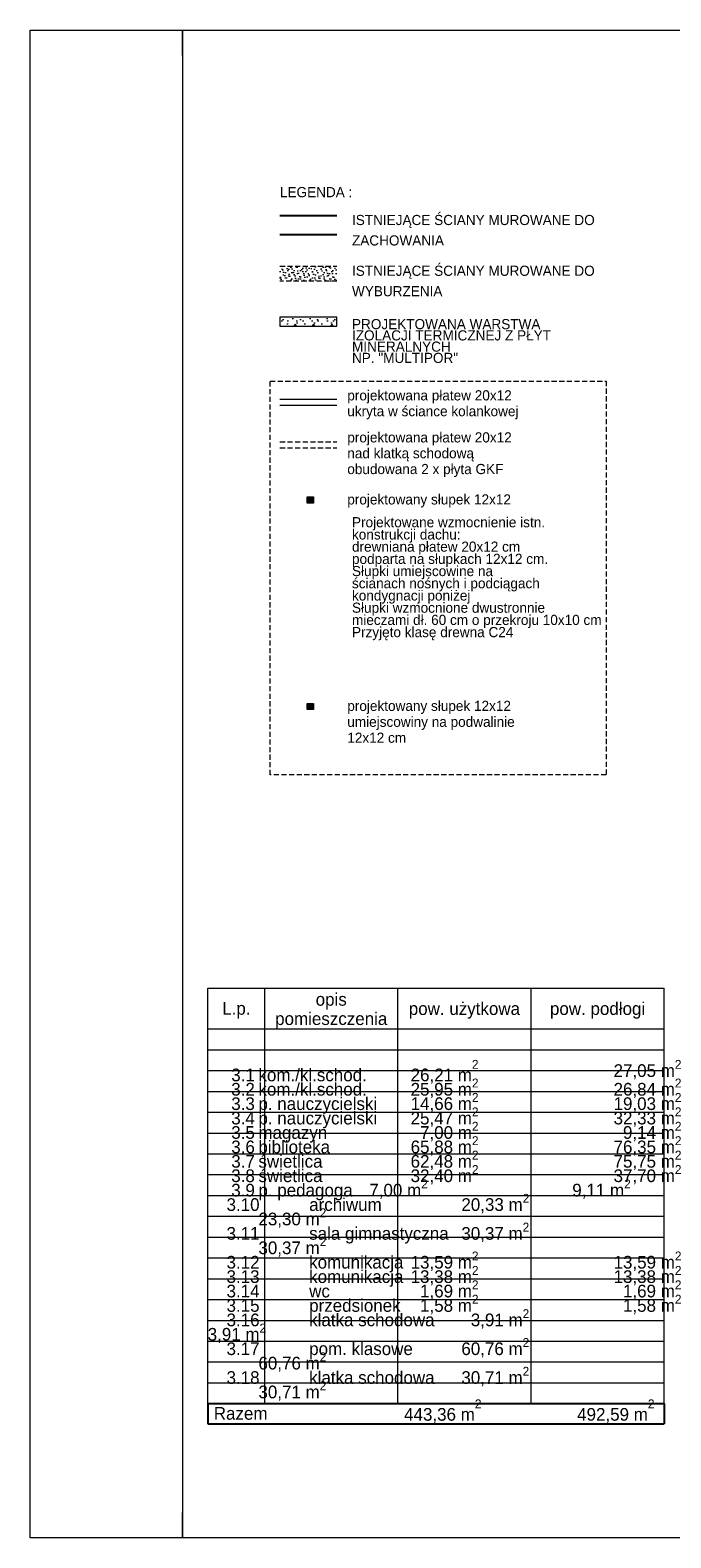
# Model space of a CAD drawing. Extents: x -145259 to -66341, y -2316 to 227384.
# Tile 75 of 141: x -143259 to -130629, y 157284 to 186984. Entities that reach past the tile are written whole.
import ezdxf

# ---------------------------------------------------------------- set-up
doc = ezdxf.new("R2010")
doc.units = 0
doc.header["$MEASUREMENT"] = 0
doc.linetypes.add('Krawędzie ukryte', pattern=[150, 100, -50])
doc.layers.add('Arch ocieplenie', color=7, linetype='Continuous')
for name, color, linetype, lineweight in [('Arch ocieplenie_Nr_Pióra__21', 7, 'Continuous', 13), ('Arch opisy_Nr_Pióra__1', 7, 'Continuous', 25), ('Arch opisy_Nr_Pióra__21', 7, 'Continuous', 13), ('ARCH TABELA_Nr_Pióra__21', 7, 'Continuous', 13), ('INWENT OPISY_Nr_Pióra__21', 7, 'Continuous', 13), ('INWENT.ŚCIANY_Nr_Pióra__1', 7, 'Continuous', 25), ('Inwentaryzacja Konst._Nr_Pióra__21', 7, 'Continuous', 13)]:
    doc.layers.add(name, color=color, linetype=linetype, lineweight=lineweight)
for name, color, linetype, lineweight, true_color in [('Arch okna_Nr_Pióra__25', 7, 'Continuous', 15, 0x40a5ff), ('Arch okna_Nr_Pióra__82', 7, 'Continuous', 20, 0xaaaaaa), ('Arch wyburzenia_Nr_Pióra__2', 7, 'Continuous', 13, 0x7f7f7f), ('INWENT.ŚCIANY_Nr_Pióra__2', 7, 'Continuous', 13, 0x7f7f7f), ('Inwentaryzacja Konst._Nr_Pióra__3', 7, 'Continuous', 20, 0xff6600)]:
    doc.layers.add(name, color=color, linetype=linetype, lineweight=lineweight, true_color=true_color)
doc.styles.add('GENERATED_STYLE_13', font='txt')
doc.styles.add('GENERATED_STYLE_4', font='txt')
doc.styles.add('GENERATED_STYLE_6', font='txt')

# ---------------------------------------------------------------- blocks, each defined once
blk = doc.blocks.new('Ściana_782', base_point=(-138335, 181332))
at = {"layer": 'Arch ocieplenie_Nr_Pióra__21', "linetype": 'Continuous'}
h = blk.add_hatch(dxfattribs=at)
h.set_pattern_fill('Structural_Concrete', color=256, style=0, pattern_type=2)
h.set_pattern_definition([(0, (0, 0), (0, 623.5383), [60, -300]), (0, (180, 311.8), (0, 623.5383), [60, -300]), (60, (0, 0), (-540, 311.7692), [60, -300]), (60, (360, 0), (-540, 311.7692), [60, -300]), (120, (60, 0), (540, 311.7692), [60, -300]), (120, (420, 0), (540, 311.7692), [60, -300]), (0, (0, 60), (0, 120.000005), [0, -120.000005, 0, -180.00001]), (45, (60, 60), (-84.85282, 84.85282), [0, -90.000004, 0, -150.000006])])
h.paths.add_polyline_path([(-138335, 181152), (-137215, 181152), (-137215, 181332), (-138335, 181332)], flags=0)
for p, q in [((-137215, 181332), (-138335, 181332)), ((-138335, 181332), (-138335, 181152)), ((-137215, 181152), (-137215, 181332)), ((-138335, 181152), (-137215, 181152))]:
    blk.add_line(p, q, dxfattribs=at)

msp = doc.modelspace()

# ---------------------------------------------------------------- hatches: boundary and pattern name
at = {"layer": 'Arch okna_Nr_Pióra__25', "linetype": 'Continuous'}
msp.add_hatch(color=256, dxfattribs=at).paths.add_polyline_path([(-137795.3, 173601.5), (-137675.3, 173601.5), (-137675.3, 173721.5), (-137795.3, 173721.5)], flags=0)
at = {"layer": 'Arch okna_Nr_Pióra__82', "linetype": 'Continuous'}
msp.add_hatch(color=256, dxfattribs=at).paths.add_polyline_path([(-137795.3, 177668.7), (-137675.3, 177668.7), (-137675.3, 177788.7), (-137795.3, 177788.7)], flags=0)
at = {"layer": 'Arch wyburzenia_Nr_Pióra__2', "linetype": 'Continuous'}
h = msp.add_hatch(dxfattribs=at)
h.set_pattern_fill('Cut_Stone', color=256, style=0, pattern_type=2)
h.set_pattern_definition([(45, (0, 200), (-63.63961, 63.63961), [0, -60, 0, -90]), (110, (200, 200), (84.572336, 30.781813), [0, -44, 0, -76])])
h.paths.add_polyline_path([(-138334.6, 182042.1), (-137214.6, 182042.1), (-137214.6, 182332.1), (-138334.6, 182332.1)], flags=0)

# ---------------------------------------------------------------- linework, layer by layer
at = {"layer": 'Arch opisy_Nr_Pióra__1', "linetype": 'Continuous'}
for p, q in [((-139758.7, 159931.8), (-130758.7, 159931.8)), ((-139758.7, 159931.8), (-139758.7, 159530.2)), ((-130758.7, 159931.8), (-130758.7, 159530.2)), ((-139758.7, 159530.2), (-130758.7, 159530.2))]:
    msp.add_line(p, q, dxfattribs=at)
at = {"layer": 'Arch opisy_Nr_Pióra__21', "linetype": 'Continuous'}
for p, q in [((-139758.7, 168111.3), (-130758.7, 168111.3)), ((-139758.7, 159936.7), (-139758.7, 168111.3)), ((-138633.7, 159931.8), (-138633.7, 168111.3)), ((-136008.7, 159931.8), (-136008.7, 168111.3)), ((-133383.7, 159931.8), (-133383.7, 168111.3)), ((-130758.7, 159931.8), (-130758.7, 168111.3)), ((-139758.7, 167308.2), (-130758.7, 167308.2)), ((-139758.7, 166898.2), (-130758.7, 166898.2)), ((-139758.7, 166488.2), (-130758.7, 166488.2)), ((-139758.7, 166078.2), (-130758.7, 166078.2)), ((-139758.7, 165668.2), (-130758.7, 165668.2)), ((-139758.7, 165258.2), (-130758.7, 165258.2)), ((-139758.7, 164848.2), (-130758.7, 164848.2)), ((-139758.7, 164438.2), (-130758.7, 164438.2)), ((-139758.7, 164028.2), (-130758.7, 164028.2)), ((-139758.7, 163618.2), (-130758.7, 163618.2)), ((-139758.7, 163208.2), (-130758.7, 163208.2)), ((-139758.7, 162798.2), (-130758.7, 162798.2)), ((-139758.7, 162388.2), (-130758.7, 162388.2)), ((-139758.7, 161978.2), (-130758.7, 161978.2)), ((-139758.7, 161568.2), (-130758.7, 161568.2)), ((-139758.7, 161158.2), (-130758.7, 161158.2)), ((-139758.7, 160748.2), (-130758.7, 160748.2)), ((-139758.7, 160340), (-130758.7, 160340)), ((-139758.7, 159931.8), (-130758.7, 159931.8)), ((-139758.7, 159931.8), (-130758.7, 159931.8)), ((-139758.7, 159931.8), (-130758.7, 159931.8)), ((-139758.7, 159931.8), (-130758.7, 159931.8))]:
    msp.add_line(p, q, dxfattribs=at)
at = {"layer": 'ARCH TABELA_Nr_Pióra__21', "linetype": 'Continuous'}
for p, q in [((-143258.7, 157283.6), (-143258.7, 186983.6)), ((-143258.7, 186983.6), (-68258.7, 186983.6)), ((-140258.7, 186983.6), (-140258.7, 157283.6)), ((-140258.7, 186483.6), (-140258.7, 186983.6)), ((-140258.7, 157283.6), (-140258.7, 157783.6)), ((-68258.7, 157283.6), (-143258.7, 157283.6))]:
    msp.add_line(p, q, dxfattribs=at)
at = {"layer": 'INWENT.ŚCIANY_Nr_Pióra__1', "linetype": 'Continuous'}
for p, q in [((-138334.6, 183332.1), (-137214.6, 183332.1)), ((-137214.6, 182952.1), (-138334.6, 182952.1))]:
    msp.add_line(p, q, dxfattribs=at)
at = {"layer": 'INWENT.ŚCIANY_Nr_Pióra__2', "linetype": 'Krawędzie ukryte'}
for p, q in [((-138334.6, 182332.1), (-137214.6, 182332.1)), ((-137214.6, 182042.1), (-138334.6, 182042.1))]:
    msp.add_line(p, q, dxfattribs=at)
at = {"layer": 'Inwentaryzacja Konst._Nr_Pióra__21', "linetype": 'Krawędzie ukryte'}
for p, q in [((-138528.9, 180071.3), (-131904.6, 180071.3)), ((-138528.9, 172312.4), (-138528.9, 180071.3)), ((-131904.6, 180071.3), (-131904.6, 172312.4)), ((-131904.6, 172312.4), (-138528.9, 172312.4))]:
    msp.add_line(p, q, dxfattribs=at)
at = {"layer": 'Inwentaryzacja Konst._Nr_Pióra__3', "linetype": 'Continuous'}
for p, q in [((-138334.6, 179716.9), (-137214.6, 179716.9)), ((-138334.6, 179596.9), (-137214.6, 179596.9)), ((-137795.3, 177668.7), (-137795.3, 177788.7)), ((-137795.3, 177788.7), (-137675.3, 177788.7)), ((-137795.3, 177668.7), (-137675.3, 177788.7)), ((-137675.3, 177668.7), (-137795.3, 177788.7)), ((-137675.3, 177668.7), (-137795.3, 177668.7)), ((-137675.3, 177788.7), (-137675.3, 177668.7)), ((-137795.3, 173601.5), (-137795.3, 173721.5)), ((-137795.3, 173721.5), (-137675.3, 173721.5)), ((-137795.3, 173601.5), (-137675.3, 173721.5)), ((-137675.3, 173601.5), (-137795.3, 173721.5)), ((-137675.3, 173601.5), (-137795.3, 173601.5)), ((-137675.3, 173721.5), (-137675.3, 173601.5))]:
    msp.add_line(p, q, dxfattribs=at)
at = {"layer": 'Inwentaryzacja Konst._Nr_Pióra__3', "linetype": 'Krawędzie ukryte'}
for p, q in [((-138334.6, 178874.5), (-137214.6, 178874.5)), ((-138334.6, 178754.5), (-137214.6, 178754.5))]:
    msp.add_line(p, q, dxfattribs=at)

# ---------------------------------------------------------------- block references
at = {"layer": 'Arch ocieplenie'}
msp.add_blockref('Ściana_782', (-138334.6, 181332.1), dxfattribs=at)

# ---------------------------------------------------------------- texts
at = {"layer": 'Arch opisy_Nr_Pióra__1', "linetype": 'Continuous'}
for s, insert, char_height, width, attachment_point, line_spacing_factor, style in [('{projektowana płatew 20x12\\Pukryta w ściance kolankowej     }', (-137007.3, 179889.9), 200, 3804.027, 1, 0.935003, 'GENERATED_STYLE_13'), ('{projektowana płatew 20x12\\Pnad klatką schodową obudowana 2 x płyta GKF     }', (-137007.3, 179062.2), 200, 3804.027, 1, 0.93556, 'GENERATED_STYLE_13'), ('{projektowany słupek 12x12\\Pumiejscowiny na podwalinie \\P12x12 cm   }', (-137007.3, 173772.9), 200, 3804.027, 1, 0.940535, 'GENERATED_STYLE_13'), ('{opis\\Ppomieszczenia}', (-137323.7, 167310.7), 250.009, 2402.028, 8, 0.912199, 'GENERATED_STYLE_6'), ('{     3.1^Ikom./kl.schod.^I26,21 m\\A1{\\H0.7x;\\S2^  ;}^I^I^I27,05 m\\A1{\\H0.7x;\\S2^  ;}\\P     3.2^Ikom./kl.schod.^I25,95 m\\A1{\\H0.7x;\\S2^  ;}^I^I^I26,84 m\\A1{\\H0.7x;\\S2^  ;}         \\P     3.3^Ip. nauczycielski^I14,66 m\\A1{\\H0.7x;\\S2^  ;}^I^I^I19,03 m\\A1{\\H0.7x;\\S2^  ;}     \\P     3.4^Ip. nauczycielski^I25,47 m\\A1{\\H0.7x;\\S2^  ;}^I^I^I32,33 m\\A1{\\H0.7x;\\S2^  ;}     \\P     3.5^Imagazyn^I^I  7,00 m\\A1{\\H0.7x;\\S2^  ;}^I^I^I  9,14 m\\A1{\\H0.7x;\\S2^  ;}     \\P     3.6^Ibiblioteka^I^I65,88 m\\A1{\\H0.7x;\\S2^  ;}^I^I^I76,35 m\\A1{\\H0.7x;\\S2^  ;}     \\P     3.7^Iświetlica^I^I62,48 m\\A1{\\H0.7x;\\S2^  ;}^I^I^I75,75 m\\A1{\\H0.7x;\\S2^  ;}     \\P     3.8^Iświetlica^I^I32,40 m\\A1{\\H0.7x;\\S2^  ;}^I^I^I37,70 m\\A1{\\H0.7x;\\S2^  ;}     \\P     3.9^Ip. pedagoga^I  7,00 m\\A1{\\H0.7x;\\S2^  ;}^I^I^I  9,11 m\\A1{\\H0.7x;\\S2^  ;}     \\P    3.10^Iarchiwum^I^I20,33 m\\A1{\\H0.7x;\\S2^  ;}^I^I^I23,30 m\\A1{\\H0.7x;\\S2^  ;}     \\P    3.11^Isala gimnastyczna^I30,37 m\\A1{\\H0.7x;\\S2^  ;}^I^I^I30,37 m\\A1{\\H0.7x;\\S2^  ;}     \\P    3.12^Ikomunikacja^I13,59 m\\A1{\\H0.7x;\\S2^  ;}^I^I^I13,59 m\\A1{\\H0.7x;\\S2^  ;}     \\P    3.13^Ikomunikacja^I13,38 m\\A1{\\H0.7x;\\S2^  ;}^I^I^I13,38 m\\A1{\\H0.7x;\\S2^  ;}     \\P    3.14^Iwc^I^I  1,69 m\\A1{\\H0.7x;\\S2^  ;}^I^I^I  1,69 m\\A1{\\H0.7x;\\S2^  ;}     \\P    3.15^Iprzedsionek^I  1,58 m\\A1{\\H0.7x;\\S2^  ;}^I^I^I  1,58 m\\A1{\\H0.7x;\\S2^  ;}     \\P    3.16^Iklatka schodowa^I  3,91 m\\A1{\\H0.7x;\\S2^  ;}^I^I^I  3,91 m\\A1{\\H0.7x;\\S2^  ;}     \\P    3.17^Ipom. klasowe^I60,76 m\\A1{\\H0.7x;\\S2^  ;} ^I^I^I60,76 m\\A1{\\H0.7x;\\S2^  ;}     \\P    3.18^Iklatka schodowa^I30,71 m\\A1{\\H0.7x;\\S2^  ;}^I^I^I30,71 m\\A1{\\H0.7x;\\S2^  ;}^I}', (-139758.7, 159947.6), 250.009, 9030, 7, 0.473345, 'GENERATED_STYLE_4')]:
    msp.add_mtext(s, dxfattribs=dict(at, insert=insert, char_height=char_height, width=width, attachment_point=attachment_point, line_spacing_factor=line_spacing_factor, style=style))
for s, insert, char_height, attachment_point, style in [('{projektowany słupek 12x12   }', (-137007.3, 177840.1), 200, 1, 'GENERATED_STYLE_13'), ('{L.p.}', (-139193.7, 167513.5), 250.01, 8, 'GENERATED_STYLE_6'), ('{pow. użytkowa}', (-134698.7, 167508.9), 250.009, 8, 'GENERATED_STYLE_6'), ('{pow. podłogi}', (-132073.7, 167508.9), 250.009, 8, 'GENERATED_STYLE_6'), ('{Razem}', (-139638.7, 159606.9), 250.01, 7, 'GENERATED_STYLE_6'), ('{ 443,36 m\\A1{\\H0.7x;\\S2^  ;}}', (-135980, 159544.6), 250.009, 7, 'GENERATED_STYLE_6'), ('{ 492,59 m\\A1{\\H0.7x;\\S2^  ;}}', (-130952.2, 159544.6), 250.009, 9, 'GENERATED_STYLE_6')]:
    msp.add_mtext(s, dxfattribs=dict(at, insert=insert, char_height=char_height, attachment_point=attachment_point, style=style))
at = {"layer": 'INWENT OPISY_Nr_Pióra__21', "linetype": 'Continuous', "insert": (-138334.6, 183892.7), "char_height": 200, "attachment_point": 1, "style": 'GENERATED_STYLE_6'}
msp.add_mtext('{LEGENDA :}', dxfattribs=at)
at = {"layer": 'INWENT OPISY_Nr_Pióra__21', "linetype": 'Continuous', "char_height": 200, "width": 4861.522, "attachment_point": 1, "style": 'GENERATED_STYLE_6'}
for s, insert, line_spacing_factor in [('{ISTNIEJĄCE ŚCIANY MUROWANE DO ZACHOWANIA}', (-136914.6, 183344), 1.206619), ('{ISTNIEJĄCE ŚCIANY MUROWANE DO WYBURZENIA}', (-136914.6, 182344), 1.206619), ('{PROJEKTOWANA WARSTWA IZOLACJI TERMICZNEJ Z PŁYT MINERALNYCH \\PNP. "MULTIPOR"}', (-136914.6, 181292.7), 0.664767), ('{Projektowane wzmocnienie istn.\\Pkonstrukcji dachu:\\Pdrewniana płatew 20x12 cm \\Ppodparta na słupkach 12x12 cm.\\PSłupki umiejscowine na \\Pścianach nośnych i podciągach\\Pkondygnacji poniżej\\PSłupki wzmocnione dwustronnie \\Pmieczami dł. 60 cm o przekroju 10x10 cm\\PPrzyjęto klasę drewna C24}', (-136914.6, 177390.5), 0.72137)]:
    msp.add_mtext(s, dxfattribs=dict(at, insert=insert, line_spacing_factor=line_spacing_factor))

doc.saveas('drawing.dxf')
